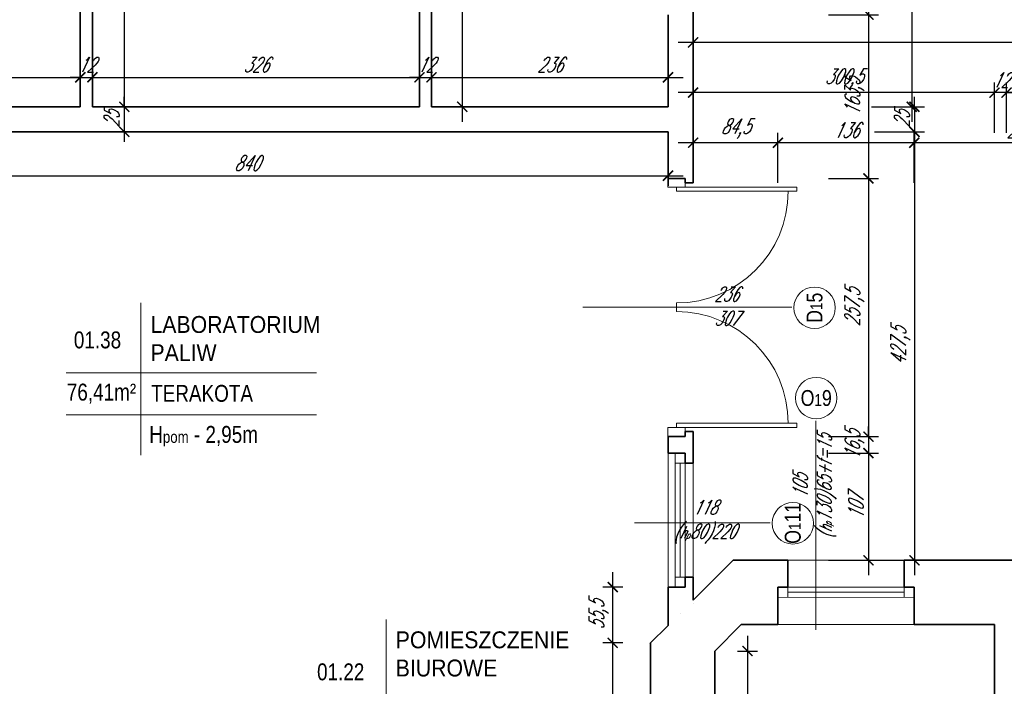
# Model space of a CAD drawing. Header units: millimetres. Extents: x 402 to 79005, y -7782 to 89952.
# Tile 205 of 256: x 23222 to 24204, y 37168 to 37833. Entities that reach past the tile are written whole.
import ezdxf

# ---------------------------------------------------------------- set-up
doc = ezdxf.new("R2010")
doc.units = ezdxf.units.MM
doc.header["$LTSCALE"] = 10
doc.layers.get('0').update_dxf_attribs({"lineweight": 0})
doc.layers.get('Defpoints').update_dxf_attribs({"color": 253})
for name, color, linetype, lineweight in [('01 parter - ściany', 253, 'Continuous', 35), ('03-01_okna', 253, 'Continuous', 15), ('04-1_widok', 253, 'Continuous', 5), ('05-01_wymiary', 253, 'Continuous', 5), ('05-03_opis', 253, 'Continuous', 5)]:
    doc.layers.add(name, color=color, linetype=linetype, lineweight=lineweight)
doc.styles.add('ariel', font='ARIAL.TTF', dxfattribs={"width": 0.8})
doc.styles.add('ariel_wym', font='simplex.shx', dxfattribs={"width": 0.65, "oblique": 25})
doc.dimstyles.new('ariel 50', dxfattribs={"dimtxt": 15, "dimasz": 10, "dimexe": 10, "dimexo": 0, "dimgap": 5, "dimtad": 1, "dimdec": 1, "dimrnd": 0.5, "dimtxsty": 'ariel_wym', "dimblk": 'ARCHTICK', "dimcen": 2.5, "dimdle": 15, "dimazin": 0, "dimtfac": 1, "dimtdec": 1, "dimtix": 1, "dimtmove": 0, "dimatfit": 3, "dimldrblk": 'DOT', "dimfxl": 0, "dimarcsym": 0})
doc.dimstyles.new('ariel 50 wnętrze', dxfattribs={"dimtxt": 15, "dimasz": 10, "dimexe": 10, "dimexo": 0, "dimgap": 5, "dimtad": 1, "dimdec": 1, "dimrnd": 0.5, "dimtxsty": 'ariel_wym', "dimblk": 'ARCHTICK', "dimcen": 2.5, "dimdle": 15, "dimazin": 0, "dimtfac": 1, "dimtdec": 1, "dimtix": 1, "dimtmove": 0, "dimatfit": 3, "dimldrblk": 'DOT', "dimfxl": 0, "dimarcsym": 0})

# ---------------------------------------------------------------- blocks, each defined once
blk = doc.blocks.new('_ArchTick')
at = {"color": 0, "linetype": 'ByBlock', "const_width": 0.15}
blk.add_lwpolyline([(-0.5, -0.5), (0.5, 0.5)], dxfattribs=at)
blk = doc.blocks.new('*D173')
at = {"layer": '05-01_wymiary', "color": 0, "lineweight": -2}
for p, q in [((24114.22, 37670.51), (24114.22, 37720.51)), ((24323.42, 37670.51), (24323.42, 37720.51)), ((24338.42, 37710.51), (24099.22, 37710.51))]:
    blk.add_line(p, q, dxfattribs=at)
at = {"layer": 'Defpoints', "color": 0}
for p in [(24114.22, 37710.51), (24114.22, 37230.05), (24323.42, 37230.05)]:
    blk.add_point(p, dxfattribs=at)
at = {"layer": '05-01_wymiary', "color": 0, "lineweight": -2, "xscale": 10, "yscale": 10, "zscale": 10, "rotation": 180}
blk.add_blockref('_ArchTick', (24114.22, 37710.51), dxfattribs=at)
at = {"layer": '05-01_wymiary', "color": 0, "lineweight": -2, "xscale": 10, "yscale": 10, "zscale": 10}
blk.add_blockref('_ArchTick', (24323.42, 37710.51), dxfattribs=at)
at = {"layer": '05-01_wymiary', "color": 0, "insert": (24218.82, 37723.01), "char_height": 15, "attachment_point": 5, "style": 'ariel_wym'}
blk.add_mtext('209', dxfattribs=at)
blk = doc.blocks.new('_Dot')
at = {"color": 0, "linetype": 'ByBlock', "lineweight": -2}
blk.add_line((-0.5, 0), (-1, 0), dxfattribs=at)
at = {"color": 0, "linetype": 'ByBlock', "const_width": 0.5}
blk.add_lwpolyline([(-0.25, 0, 1), (0.25, 0, 1)], format="xyb", close=True, dxfattribs=at)
blk = doc.blocks.new('*D174')
at = {"layer": '05-01_wymiary', "color": 0, "lineweight": -2}
for p, q in [((23978.22, 37670.51), (23978.22, 37720.51)), ((24114.22, 37670.51), (24114.22, 37720.51)), ((24129.22, 37710.51), (23963.22, 37710.51))]:
    blk.add_line(p, q, dxfattribs=at)
at = {"layer": 'Defpoints', "color": 0}
for p in [(23978.22, 37710.51), (23978.22, 37230.03), (24114.22, 37230.05)]:
    blk.add_point(p, dxfattribs=at)
at = {"layer": '05-01_wymiary', "color": 0, "lineweight": -2, "xscale": 10, "yscale": 10, "zscale": 10, "rotation": 180}
blk.add_blockref('_ArchTick', (23978.22, 37710.51), dxfattribs=at)
at = {"layer": '05-01_wymiary', "color": 0, "lineweight": -2, "xscale": 10, "yscale": 10, "zscale": 10}
blk.add_blockref('_ArchTick', (24114.22, 37710.51), dxfattribs=at)
at = {"layer": '05-01_wymiary', "color": 0, "insert": (24046.22, 37723.01), "char_height": 15, "attachment_point": 5, "style": 'ariel_wym'}
blk.add_mtext('136', dxfattribs=at)
blk = doc.blocks.new('*D175')
at = {"layer": '05-01_wymiary', "color": 0, "lineweight": -2}
for p, q in [((23893.65, 37670.51), (23893.65, 37720.51)), ((23978.22, 37670.51), (23978.22, 37720.51)), ((23993.22, 37710.51), (23878.65, 37710.51))]:
    blk.add_line(p, q, dxfattribs=at)
at = {"layer": 'Defpoints', "color": 0}
for p in [(23893.65, 37710.51), (23893.65, 37254.11), (23978.22, 37230.03)]:
    blk.add_point(p, dxfattribs=at)
at = {"layer": '05-01_wymiary', "color": 0, "lineweight": -2, "xscale": 10, "yscale": 10, "zscale": 10, "rotation": 180}
blk.add_blockref('_ArchTick', (23893.65, 37710.51), dxfattribs=at)
at = {"layer": '05-01_wymiary', "color": 0, "lineweight": -2, "xscale": 10, "yscale": 10, "zscale": 10}
blk.add_blockref('_ArchTick', (23978.22, 37710.51), dxfattribs=at)
at = {"layer": '05-01_wymiary', "color": 0, "insert": (23935.94, 37724.44), "char_height": 15, "attachment_point": 5, "style": 'ariel_wym'}
blk.add_mtext('84,5', dxfattribs=at)
blk = doc.blocks.new('*D183')
at = {"layer": '05-01_wymiary', "color": 0, "lineweight": -2}
for p, q in [((24206.21, 37720.51), (24206.21, 37770.51)), ((24556.21, 37720.51), (24556.21, 37770.51)), ((24571.21, 37760.51), (24191.21, 37760.51))]:
    blk.add_line(p, q, dxfattribs=at)
at = {"layer": 'Defpoints', "color": 0}
for p in [(24206.21, 37760.51), (24556.21, 37294.05), (24206.21, 37230.05)]:
    blk.add_point(p, dxfattribs=at)
at = {"layer": '05-01_wymiary', "color": 0, "lineweight": -2, "xscale": 10, "yscale": 10, "zscale": 10, "rotation": 180}
blk.add_blockref('_ArchTick', (24206.21, 37760.51), dxfattribs=at)
at = {"layer": '05-01_wymiary', "color": 0, "lineweight": -2, "xscale": 10, "yscale": 10, "zscale": 10}
blk.add_blockref('_ArchTick', (24556.21, 37760.51), dxfattribs=at)
at = {"layer": '05-01_wymiary', "color": 0, "insert": (24381.21, 37773.01), "char_height": 15, "attachment_point": 5, "style": 'ariel_wym'}
blk.add_mtext('350', dxfattribs=at)
blk = doc.blocks.new('*D184')
at = {"layer": '05-01_wymiary', "color": 0, "lineweight": -2}
for p, q in [((24194.21, 37720.51), (24194.21, 37770.51)), ((24206.21, 37720.51), (24206.21, 37770.51)), ((24194.21, 37760.51), (24184.21, 37760.51)), ((24206.21, 37760.51), (24194.21, 37760.51)), ((24206.21, 37760.51), (24216.21, 37760.51))]:
    blk.add_line(p, q, dxfattribs=at)
at = {"layer": 'Defpoints', "color": 0}
for p in [(24194.21, 37760.51), (24194.21, 37230.05), (24206.21, 37230.05)]:
    blk.add_point(p, dxfattribs=at)
at = {"layer": '05-01_wymiary', "color": 0, "lineweight": -2, "xscale": 10, "yscale": 10, "zscale": 10}
blk.add_blockref('_ArchTick', (24194.21, 37760.51), dxfattribs=at)
at = {"layer": '05-01_wymiary', "color": 0, "lineweight": -2, "xscale": 10, "yscale": 10, "zscale": 10, "rotation": 180}
blk.add_blockref('_ArchTick', (24206.21, 37760.51), dxfattribs=at)
at = {"layer": '05-01_wymiary', "color": 0, "insert": (24200.21, 37773.01), "char_height": 15, "attachment_point": 5, "style": 'ariel_wym'}
blk.add_mtext('12', dxfattribs=at)
blk = doc.blocks.new('*D185')
at = {"layer": '05-01_wymiary', "color": 0, "lineweight": -2}
for p, q in [((23893.65, 37720.51), (23893.65, 37770.51)), ((24194.21, 37720.51), (24194.21, 37770.51)), ((24209.21, 37760.51), (23878.65, 37760.51))]:
    blk.add_line(p, q, dxfattribs=at)
at = {"layer": 'Defpoints', "color": 0}
for p in [(23893.65, 37760.51), (23893.65, 37254.11), (24194.21, 37230.05)]:
    blk.add_point(p, dxfattribs=at)
at = {"layer": '05-01_wymiary', "color": 0, "lineweight": -2, "xscale": 10, "yscale": 10, "zscale": 10, "rotation": 180}
blk.add_blockref('_ArchTick', (23893.65, 37760.51), dxfattribs=at)
at = {"layer": '05-01_wymiary', "color": 0, "lineweight": -2, "xscale": 10, "yscale": 10, "zscale": 10}
blk.add_blockref('_ArchTick', (24194.21, 37760.51), dxfattribs=at)
at = {"layer": '05-01_wymiary', "color": 0, "insert": (24043.93, 37774.44), "char_height": 15, "attachment_point": 5, "style": 'ariel_wym'}
blk.add_mtext('300,5', dxfattribs=at)
blk = doc.blocks.new('*D186')
at = {"layer": '05-01_wymiary', "color": 0, "lineweight": -2}
for p, q in [((23893.65, 37770.51), (23893.65, 37820.51)), ((25992.65, 37770.51), (25992.65, 37820.51)), ((26007.65, 37810.51), (23878.65, 37810.51))]:
    blk.add_line(p, q, dxfattribs=at)
at = {"layer": 'Defpoints', "color": 0, "lineweight": 0}
for p in [(23893.65, 37810.51), (23893.65, 37254.11), (25992.65, 37219.12)]:
    blk.add_point(p, dxfattribs=at)
at = {"layer": '05-01_wymiary', "color": 0, "lineweight": -2, "xscale": 10, "yscale": 10, "zscale": 10, "rotation": 180}
blk.add_blockref('_ArchTick', (23893.65, 37810.51), dxfattribs=at)
at = {"layer": '05-01_wymiary', "color": 0, "lineweight": -2, "xscale": 10, "yscale": 10, "zscale": 10}
blk.add_blockref('_ArchTick', (25992.65, 37810.51), dxfattribs=at)
at = {"layer": '05-01_wymiary', "color": 0, "insert": (24943.15, 37823.01), "char_height": 15, "attachment_point": 5, "style": 'ariel_wym'}
blk.add_mtext('2099', dxfattribs=at)
blk = doc.blocks.new('*U5')
for p, q in [((0, -0.025), (0, 0.025)), ((0, -0.675), (0, -0.7))]:
    blk.add_line(p, q)
for points in [[(0, 0.7), (0, 0.675), (-0.7, 0.675), (-0.7, 0.7), (-0.05, 0.7), (0.05, 0.7), (0.05, 0.75), (-0.05, 0.75), (-0.05, 0.7)], [(0, -0.7), (0, -0.675), (-0.7, -0.675), (-0.7, -0.7), (-0.05, -0.7), (0.05, -0.7), (0.05, -0.75), (-0.05, -0.75), (-0.05, -0.7)]]:
    blk.add_lwpolyline(points)
for centre, start, end in [((0, 0.675), 180, 270), ((0, -0.675), 90, 180)]:
    blk.add_arc(centre, 0.65, start, end)
blk = doc.blocks.new('*D193')
at = {"layer": '05-01_wymiary', "color": 0, "lineweight": -2}
for p, q in [((24068.53, 38110.21), (24068.53, 37823.21)), ((24028.53, 38095.21), (24078.53, 38095.21)), ((24028.53, 37838.21), (24078.53, 37838.21))]:
    blk.add_line(p, q, dxfattribs=at)
at = {"layer": 'Defpoints', "color": 0}
for p in [(23868.51, 38095.21), (23868.65, 37838.21), (24068.53, 37838.21)]:
    blk.add_point(p, dxfattribs=at)
at = {"layer": '05-01_wymiary', "color": 0, "lineweight": -2, "xscale": 10, "yscale": 10, "zscale": 10}
for p, rotation in [((24068.53, 38095.21), 90), ((24068.53, 37838.21), 270)]:
    blk.add_blockref('_ArchTick', p, dxfattribs=dict(at, rotation=rotation))
at = {"layer": '05-01_wymiary', "color": 0, "insert": (24056.03, 37966.71), "char_height": 15, "attachment_point": 5, "rotation": 90, "style": 'ariel_wym'}
blk.add_mtext('257', dxfattribs=at)
blk = doc.blocks.new('*D194')
at = {"layer": '05-01_wymiary', "color": 0, "lineweight": -2}
for p, q in [((24068.53, 37853.21), (24068.53, 37659.88)), ((24028.53, 37838.21), (24078.53, 37838.21)), ((24028.53, 37674.88), (24078.53, 37674.88))]:
    blk.add_line(p, q, dxfattribs=at)
at = {"layer": 'Defpoints', "color": 0}
for p in [(23868.65, 37838.21), (23868.65, 37674.88), (24068.53, 37674.88)]:
    blk.add_point(p, dxfattribs=at)
at = {"layer": '05-01_wymiary', "color": 0, "lineweight": -2, "xscale": 10, "yscale": 10, "zscale": 10}
for p, rotation in [((24068.53, 37838.21), 90), ((24068.53, 37674.88), 270)]:
    blk.add_blockref('_ArchTick', p, dxfattribs=dict(at, rotation=rotation))
at = {"layer": '05-01_wymiary', "color": 0, "insert": (24054.6, 37756.55), "char_height": 15, "attachment_point": 5, "rotation": 90, "style": 'ariel_wym'}
blk.add_mtext('163,5', dxfattribs=at)
blk = doc.blocks.new('*D195')
at = {"layer": '05-01_wymiary', "color": 0, "lineweight": -2}
for p, q in [((24068.53, 37689.88), (24068.53, 37402.41)), ((24028.53, 37674.88), (24078.53, 37674.88)), ((24028.53, 37417.41), (24078.53, 37417.41))]:
    blk.add_line(p, q, dxfattribs=at)
at = {"layer": 'Defpoints', "color": 0}
for p in [(23868.65, 37674.88), (23868.65, 37417.41), (24068.53, 37417.41)]:
    blk.add_point(p, dxfattribs=at)
at = {"layer": '05-01_wymiary', "color": 0, "lineweight": -2, "xscale": 10, "yscale": 10, "zscale": 10}
for p, rotation in [((24068.53, 37674.88), 90), ((24068.53, 37417.41), 270)]:
    blk.add_blockref('_ArchTick', p, dxfattribs=dict(at, rotation=rotation))
at = {"layer": '05-01_wymiary', "color": 0, "insert": (24054.6, 37546.15), "char_height": 15, "attachment_point": 5, "rotation": 90, "style": 'ariel_wym'}
blk.add_mtext('257,5', dxfattribs=at)
blk = doc.blocks.new('*D196')
at = {"layer": '05-01_wymiary', "color": 0, "lineweight": -2}
for p, q in [((24068.53, 37417.41), (24068.53, 37427.41)), ((24028.53, 37417.41), (24078.53, 37417.41)), ((24068.53, 37417.41), (24068.53, 37400.91)), ((24028.53, 37400.91), (24078.53, 37400.91)), ((24068.53, 37400.91), (24068.53, 37390.91))]:
    blk.add_line(p, q, dxfattribs=at)
at = {"layer": 'Defpoints', "color": 0}
for p in [(23868.65, 37417.41), (23868.65, 37400.91), (24068.53, 37400.91)]:
    blk.add_point(p, dxfattribs=at)
at = {"layer": '05-01_wymiary', "color": 0, "lineweight": -2, "xscale": 10, "yscale": 10, "zscale": 10}
for p, rotation in [((24068.53, 37417.41), 270), ((24068.53, 37400.91), 90)]:
    blk.add_blockref('_ArchTick', p, dxfattribs=dict(at, rotation=rotation))
at = {"layer": '05-01_wymiary', "color": 0, "insert": (24054.6, 37409.16), "char_height": 15, "attachment_point": 5, "rotation": 90, "style": 'ariel_wym'}
blk.add_mtext('16,5', dxfattribs=at)
blk = doc.blocks.new('*D197')
at = {"layer": '05-01_wymiary', "color": 0, "lineweight": -2}
for p, q in [((24068.53, 37415.91), (24068.53, 37279.05)), ((24028.53, 37400.91), (24078.53, 37400.91)), ((24028.53, 37294.05), (24078.53, 37294.05))]:
    blk.add_line(p, q, dxfattribs=at)
at = {"layer": 'Defpoints', "color": 0}
for p in [(23868.65, 37400.91), (23933.59, 37294.05), (24068.53, 37294.05)]:
    blk.add_point(p, dxfattribs=at)
at = {"layer": '05-01_wymiary', "color": 0, "lineweight": -2, "xscale": 10, "yscale": 10, "zscale": 10}
for p, rotation in [((24068.53, 37400.91), 90), ((24068.53, 37294.05), 270)]:
    blk.add_blockref('_ArchTick', p, dxfattribs=dict(at, rotation=rotation))
at = {"layer": '05-01_wymiary', "color": 0, "insert": (24056.03, 37347.48), "char_height": 15, "attachment_point": 5, "rotation": 90, "style": 'ariel_wym'}
blk.add_mtext('107', dxfattribs=at)
blk = doc.blocks.new('*D199')
at = {"layer": '05-01_wymiary', "color": 0, "lineweight": -2}
for p, q in [((24111.69, 38530.05), (24111.69, 37731.34)), ((24071.69, 38515.05), (24121.69, 38515.05)), ((24071.69, 37746.34), (24121.69, 37746.34))]:
    blk.add_line(p, q, dxfattribs=at)
at = {"layer": 'Defpoints', "color": 0}
for p in [(23873.33, 38515.05), (23873.33, 37746.34), (24111.69, 37746.34)]:
    blk.add_point(p, dxfattribs=at)
at = {"layer": '05-01_wymiary', "color": 0, "lineweight": -2, "xscale": 10, "yscale": 10, "zscale": 10}
for p, rotation in [((24111.69, 38515.05), 90), ((24111.69, 37746.34), 270)]:
    blk.add_blockref('_ArchTick', p, dxfattribs=dict(at, rotation=rotation))
at = {"layer": '05-01_wymiary', "color": 0, "insert": (24097.76, 37969.82), "char_height": 15, "attachment_point": 5, "rotation": 90, "style": 'ariel_wym'}
blk.add_mtext('768,5', dxfattribs=at)
blk = doc.blocks.new('*D200')
at = {"layer": '05-01_wymiary', "color": 0, "lineweight": -2}
for p, q in [((24114.39, 37746.34), (24114.39, 37756.34)), ((24074.39, 37746.34), (24124.39, 37746.34)), ((24114.39, 37746.34), (24114.39, 37721.34)), ((24074.39, 37721.34), (24124.39, 37721.34)), ((24114.39, 37721.34), (24114.39, 37711.34))]:
    blk.add_line(p, q, dxfattribs=at)
at = {"layer": 'Defpoints', "color": 0}
for p in [(23868.65, 37746.34), (23868.65, 37721.34), (24114.39, 37721.34)]:
    blk.add_point(p, dxfattribs=at)
at = {"layer": '05-01_wymiary', "color": 0, "lineweight": -2, "xscale": 10, "yscale": 10, "zscale": 10}
for p, rotation in [((24114.39, 37746.34), 270), ((24114.39, 37721.34), 90)]:
    blk.add_blockref('_ArchTick', p, dxfattribs=dict(at, rotation=rotation))
at = {"layer": '05-01_wymiary', "color": 0, "insert": (24101.89, 37733.84), "char_height": 15, "attachment_point": 5, "rotation": 90, "style": 'ariel_wym'}
blk.add_mtext('25', dxfattribs=at)
blk = doc.blocks.new('*D201')
at = {"layer": '05-01_wymiary', "color": 0, "lineweight": -2}
for p, q in [((24114.39, 37736.34), (24114.39, 37279.05)), ((24074.39, 37721.34), (24124.39, 37721.34)), ((24074.39, 37294.05), (24124.39, 37294.05))]:
    blk.add_line(p, q, dxfattribs=at)
at = {"layer": 'Defpoints', "color": 0}
for p in [(23868.65, 37721.34), (23933.59, 37294.05), (24114.39, 37294.05)]:
    blk.add_point(p, dxfattribs=at)
at = {"layer": '05-01_wymiary', "color": 0, "lineweight": -2, "xscale": 10, "yscale": 10, "zscale": 10}
for p, rotation in [((24114.39, 37721.34), 90), ((24114.39, 37294.05), 270)]:
    blk.add_blockref('_ArchTick', p, dxfattribs=dict(at, rotation=rotation))
at = {"layer": '05-01_wymiary', "color": 0, "insert": (24100.46, 37507.69), "char_height": 15, "attachment_point": 5, "rotation": 90, "style": 'ariel_wym'}
blk.add_mtext('427,5', dxfattribs=at)
blk = doc.blocks.new('*D808')
at = {"layer": '05-01_wymiary', "color": 0, "lineweight": -2}
for p, q in [((23326.48, 38042.84), (23326.48, 37731.34)), ((23316.48, 38027.84), (23336.48, 38027.84)), ((23316.48, 37746.34), (23336.48, 37746.34))]:
    blk.add_line(p, q, dxfattribs=at)
at = {"layer": 'Defpoints', "color": 0}
for p in [(23294.65, 38027.84), (23294.65, 37746.34), (23326.48, 37746.34)]:
    blk.add_point(p, dxfattribs=at)
at = {"layer": '05-01_wymiary', "color": 0, "lineweight": -2, "xscale": 10, "yscale": 10, "zscale": 10}
for p, rotation in [((23326.48, 38027.84), 90), ((23326.48, 37746.34), 270)]:
    blk.add_blockref('_ArchTick', p, dxfattribs=dict(at, rotation=rotation))
at = {"layer": '05-01_wymiary', "color": 0, "insert": (23312.55, 37887.09), "char_height": 15, "attachment_point": 5, "rotation": 90, "style": 'ariel_wym'}
blk.add_mtext('281,5', dxfattribs=at)
blk = doc.blocks.new('*D809')
at = {"layer": '05-01_wymiary', "color": 0, "lineweight": -2}
for p, q in [((23326.48, 37746.34), (23326.48, 37756.34)), ((23316.48, 37746.34), (23336.48, 37746.34)), ((23326.48, 37746.34), (23326.48, 37721.34)), ((23316.48, 37721.34), (23336.48, 37721.34)), ((23326.48, 37721.34), (23326.48, 37711.34))]:
    blk.add_line(p, q, dxfattribs=at)
at = {"layer": 'Defpoints', "color": 0}
for p in [(23294.65, 37746.34), (23295.62, 37721.34), (23326.48, 37721.34)]:
    blk.add_point(p, dxfattribs=at)
at = {"layer": '05-01_wymiary', "color": 0, "lineweight": -2, "xscale": 10, "yscale": 10, "zscale": 10}
for p, rotation in [((23326.48, 37746.34), 270), ((23326.48, 37721.34), 90)]:
    blk.add_blockref('_ArchTick', p, dxfattribs=dict(at, rotation=rotation))
at = {"layer": '05-01_wymiary', "color": 0, "insert": (23313.98, 37733.84), "char_height": 15, "attachment_point": 5, "rotation": 90, "style": 'ariel_wym'}
blk.add_mtext('25', dxfattribs=at)
blk = doc.blocks.new('*D815')
at = {"layer": '05-01_wymiary', "color": 0, "lineweight": -2}
for p, q in [((23663.44, 38054.84), (23663.44, 37731.34)), ((23653.44, 38039.84), (23673.44, 38039.84)), ((23653.44, 37746.34), (23673.44, 37746.34))]:
    blk.add_line(p, q, dxfattribs=at)
at = {"layer": 'Defpoints', "color": 0}
for p in [(23632.85, 38039.84), (23632.85, 37746.34), (23663.44, 37746.34)]:
    blk.add_point(p, dxfattribs=at)
at = {"layer": '05-01_wymiary', "color": 0, "lineweight": -2, "xscale": 10, "yscale": 10, "zscale": 10}
for p, rotation in [((23663.44, 38039.84), 90), ((23663.44, 37746.34), 270)]:
    blk.add_blockref('_ArchTick', p, dxfattribs=dict(at, rotation=rotation))
at = {"layer": '05-01_wymiary', "color": 0, "insert": (23649.51, 37893.09), "char_height": 15, "attachment_point": 5, "rotation": 90, "style": 'ariel_wym'}
blk.add_mtext('293,5', dxfattribs=at)
blk = doc.blocks.new('*D816')
at = {"layer": '05-01_wymiary', "color": 0, "lineweight": -2}
for p, q in [((23028.69, 37765.72), (23028.69, 37785.72)), ((23282.65, 37765.72), (23282.65, 37785.72)), ((23013.69, 37775.72), (23297.65, 37775.72))]:
    blk.add_line(p, q, dxfattribs=at)
at = {"layer": 'Defpoints', "color": 0}
for p in [(23282.65, 37775.72), (23028.69, 37746.34), (23282.65, 37746.34)]:
    blk.add_point(p, dxfattribs=at)
at = {"layer": '05-01_wymiary', "color": 0, "lineweight": -2, "xscale": 10, "yscale": 10, "zscale": 10, "rotation": 180}
blk.add_blockref('_ArchTick', (23028.69, 37775.72), dxfattribs=at)
at = {"layer": '05-01_wymiary', "color": 0, "lineweight": -2, "xscale": 10, "yscale": 10, "zscale": 10}
blk.add_blockref('_ArchTick', (23282.65, 37775.72), dxfattribs=at)
at = {"layer": '05-01_wymiary', "color": 0, "insert": (23155.67, 37788.22), "char_height": 15, "attachment_point": 5, "style": 'ariel_wym'}
blk.add_mtext('254', dxfattribs=at)
blk = doc.blocks.new('*D817')
at = {"layer": '05-01_wymiary', "color": 0, "lineweight": -2}
for p, q in [((23282.65, 37765.72), (23282.65, 37785.72)), ((23294.65, 37765.72), (23294.65, 37785.72)), ((23282.65, 37775.72), (23272.65, 37775.72)), ((23282.65, 37775.72), (23294.65, 37775.72)), ((23294.65, 37775.72), (23304.65, 37775.72))]:
    blk.add_line(p, q, dxfattribs=at)
at = {"layer": 'Defpoints', "color": 0}
for p in [(23294.65, 37775.72), (23282.65, 37746.34), (23294.65, 37746.34)]:
    blk.add_point(p, dxfattribs=at)
at = {"layer": '05-01_wymiary', "color": 0, "lineweight": -2, "xscale": 10, "yscale": 10, "zscale": 10}
blk.add_blockref('_ArchTick', (23282.65, 37775.72), dxfattribs=at)
at = {"layer": '05-01_wymiary', "color": 0, "lineweight": -2, "xscale": 10, "yscale": 10, "zscale": 10, "rotation": 180}
blk.add_blockref('_ArchTick', (23294.65, 37775.72), dxfattribs=at)
at = {"layer": '05-01_wymiary', "color": 0, "insert": (23288.65, 37788.22), "char_height": 15, "attachment_point": 5, "style": 'ariel_wym'}
blk.add_mtext('12', dxfattribs=at)
blk = doc.blocks.new('*D818')
at = {"layer": '05-01_wymiary', "color": 0, "lineweight": -2}
for p, q in [((23294.65, 37765.72), (23294.65, 37785.72)), ((23620.85, 37765.72), (23620.85, 37785.72)), ((23279.65, 37775.72), (23635.85, 37775.72))]:
    blk.add_line(p, q, dxfattribs=at)
at = {"layer": 'Defpoints', "color": 0}
for p in [(23620.85, 37775.72), (23294.65, 37746.34), (23620.85, 37746.34)]:
    blk.add_point(p, dxfattribs=at)
at = {"layer": '05-01_wymiary', "color": 0, "lineweight": -2, "xscale": 10, "yscale": 10, "zscale": 10, "rotation": 180}
blk.add_blockref('_ArchTick', (23294.65, 37775.72), dxfattribs=at)
at = {"layer": '05-01_wymiary', "color": 0, "lineweight": -2, "xscale": 10, "yscale": 10, "zscale": 10}
blk.add_blockref('_ArchTick', (23620.85, 37775.72), dxfattribs=at)
at = {"layer": '05-01_wymiary', "color": 0, "insert": (23457.75, 37788.22), "char_height": 15, "attachment_point": 5, "style": 'ariel_wym'}
blk.add_mtext('326', dxfattribs=at)
blk = doc.blocks.new('*D819')
at = {"layer": '05-01_wymiary', "color": 0, "lineweight": -2}
for p, q in [((23620.85, 37765.72), (23620.85, 37785.72)), ((23632.85, 37765.72), (23632.85, 37785.72)), ((23620.85, 37775.72), (23610.85, 37775.72)), ((23620.85, 37775.72), (23632.85, 37775.72)), ((23632.85, 37775.72), (23642.85, 37775.72))]:
    blk.add_line(p, q, dxfattribs=at)
at = {"layer": 'Defpoints', "color": 0}
for p in [(23632.85, 37775.72), (23620.85, 37746.34), (23632.85, 37746.34)]:
    blk.add_point(p, dxfattribs=at)
at = {"layer": '05-01_wymiary', "color": 0, "lineweight": -2, "xscale": 10, "yscale": 10, "zscale": 10}
blk.add_blockref('_ArchTick', (23620.85, 37775.72), dxfattribs=at)
at = {"layer": '05-01_wymiary', "color": 0, "lineweight": -2, "xscale": 10, "yscale": 10, "zscale": 10, "rotation": 180}
blk.add_blockref('_ArchTick', (23632.85, 37775.72), dxfattribs=at)
at = {"layer": '05-01_wymiary', "color": 0, "insert": (23626.85, 37788.22), "char_height": 15, "attachment_point": 5, "style": 'ariel_wym'}
blk.add_mtext('12', dxfattribs=at)
blk = doc.blocks.new('*D820')
at = {"layer": '05-01_wymiary', "color": 0, "lineweight": -2}
for p, q in [((23632.85, 37765.72), (23632.85, 37785.72)), ((23868.65, 37765.72), (23868.65, 37785.72)), ((23617.85, 37775.72), (23883.65, 37775.72))]:
    blk.add_line(p, q, dxfattribs=at)
at = {"layer": 'Defpoints', "color": 0}
for p in [(23868.65, 37775.72), (23632.85, 37746.34), (23868.65, 37746.34)]:
    blk.add_point(p, dxfattribs=at)
at = {"layer": '05-01_wymiary', "color": 0, "lineweight": -2, "xscale": 10, "yscale": 10, "zscale": 10, "rotation": 180}
blk.add_blockref('_ArchTick', (23632.85, 37775.72), dxfattribs=at)
at = {"layer": '05-01_wymiary', "color": 0, "lineweight": -2, "xscale": 10, "yscale": 10, "zscale": 10}
blk.add_blockref('_ArchTick', (23868.65, 37775.72), dxfattribs=at)
at = {"layer": '05-01_wymiary', "color": 0, "insert": (23750.75, 37788.22), "char_height": 15, "attachment_point": 5, "style": 'ariel_wym'}
blk.add_mtext('236', dxfattribs=at)
blk = doc.blocks.new('*D821')
at = {"layer": '05-01_wymiary', "color": 0, "lineweight": -2}
for p, q in [((23028.69, 37687.62), (23028.69, 37667.62)), ((23868.65, 37687.62), (23868.65, 37667.62)), ((23013.69, 37677.62), (23883.65, 37677.62))]:
    blk.add_line(p, q, dxfattribs=at)
at = {"layer": 'Defpoints', "color": 0}
for p in [(23028.69, 37721.34), (23868.65, 37721.34), (23868.65, 37677.62)]:
    blk.add_point(p, dxfattribs=at)
at = {"layer": '05-01_wymiary', "color": 0, "lineweight": -2, "xscale": 10, "yscale": 10, "zscale": 10, "rotation": 180}
blk.add_blockref('_ArchTick', (23028.69, 37677.62), dxfattribs=at)
at = {"layer": '05-01_wymiary', "color": 0, "lineweight": -2, "xscale": 10, "yscale": 10, "zscale": 10}
blk.add_blockref('_ArchTick', (23868.65, 37677.62), dxfattribs=at)
at = {"layer": '05-01_wymiary', "color": 0, "insert": (23448.67, 37690.12), "char_height": 15, "attachment_point": 5, "style": 'ariel_wym'}
blk.add_mtext('840', dxfattribs=at)
blk = doc.blocks.new('*D828')
at = {"layer": '05-01_wymiary', "color": 0, "lineweight": -2}
for p, q in [((23813.5, 37032.27), (23813.5, 37226.67)), ((23823.5, 37211.67), (23803.5, 37211.67)), ((23823.5, 37047.27), (23803.5, 37047.27))]:
    blk.add_line(p, q, dxfattribs=at)
at = {"layer": 'Defpoints', "color": 0}
for p in [(23813.5, 37211.67), (23851.21, 37211.67), (23851.21, 37047.27)]:
    blk.add_point(p, dxfattribs=at)
at = {"layer": '05-01_wymiary', "color": 0, "lineweight": -2, "xscale": 10, "yscale": 10, "zscale": 10}
for p, rotation in [((23813.5, 37211.67), 90), ((23813.5, 37047.27), 270)]:
    blk.add_blockref('_ArchTick', p, dxfattribs=dict(at, rotation=rotation))
at = {"layer": '05-01_wymiary', "color": 0, "insert": (23799.58, 37129.47), "char_height": 15, "attachment_point": 5, "rotation": 90, "style": 'ariel_wym'}
blk.add_mtext('164,5', dxfattribs=at)
blk = doc.blocks.new('*D829')
at = {"layer": '05-01_wymiary', "color": 0, "lineweight": -2}
for p, q in [((23813.5, 37196.67), (23813.5, 37282.31)), ((23823.5, 37267.31), (23803.5, 37267.31)), ((23823.5, 37211.67), (23803.5, 37211.67))]:
    blk.add_line(p, q, dxfattribs=at)
at = {"layer": 'Defpoints', "color": 0}
for p in [(23813.5, 37267.31), (23868.65, 37267.31), (23851.21, 37211.67)]:
    blk.add_point(p, dxfattribs=at)
at = {"layer": '05-01_wymiary', "color": 0, "lineweight": -2, "xscale": 10, "yscale": 10, "zscale": 10}
for p, rotation in [((23813.5, 37267.31), 90), ((23813.5, 37211.67), 270)]:
    blk.add_blockref('_ArchTick', p, dxfattribs=dict(at, rotation=rotation))
at = {"layer": '05-01_wymiary', "color": 0, "insert": (23799.58, 37239.49), "char_height": 15, "attachment_point": 5, "rotation": 90, "style": 'ariel_wym'}
blk.add_mtext('55,5', dxfattribs=at)
blk = doc.blocks.new('*D830')
at = {"layer": '05-01_wymiary', "color": 0, "lineweight": -2}
for p, q in [((23947.93, 37218.5), (23947.93, 36722.05)), ((23937.93, 37203.5), (23957.93, 37203.5)), ((23937.93, 36737.05), (23957.93, 36737.05))]:
    blk.add_line(p, q, dxfattribs=at)
at = {"layer": 'Defpoints', "color": 0}
for p in [(23915.16, 37203.5), (23915.16, 36737.05), (23947.93, 36737.05)]:
    blk.add_point(p, dxfattribs=at)
at = {"layer": '05-01_wymiary', "color": 0, "lineweight": -2, "xscale": 10, "yscale": 10, "zscale": 10}
for p, rotation in [((23947.93, 37203.5), 90), ((23947.93, 36737.05), 270)]:
    blk.add_blockref('_ArchTick', p, dxfattribs=dict(at, rotation=rotation))
at = {"layer": '05-01_wymiary', "color": 0, "insert": (23934, 36970.27), "char_height": 15, "attachment_point": 5, "rotation": 90, "style": 'ariel_wym'}
blk.add_mtext('466,5', dxfattribs=at)

msp = doc.modelspace()

# ---------------------------------------------------------------- linework, layer by layer
at = {"layer": '01 parter - ściany'}
for p, q in [((23282.65, 37746.34), (23282.65, 38254.44)), ((23632.85, 37746.34), (23632.85, 38039.84)), ((23294.65, 37746.34), (23294.65, 38027.84)), ((23620.85, 37746.34), (23620.85, 38027.84)), ((23868.65, 37838.21), (23868.65, 37746.34)), ((23893.67, 37842.88), (23893.61, 37670.6)), ((23026.95, 37746.34), (23282.65, 37746.34)), ((23294.65, 37746.34), (23620.85, 37746.34)), ((23632.85, 37746.34), (23868.65, 37746.34)), ((23028.69, 37721.34), (23868.65, 37721.34)), ((23868.65, 37721.34), (23868.65, 37674.88)), ((23885.7, 37674.88), (23868.65, 37674.88)), ((23885.64, 37670.6), (23885.7, 37674.88)), ((23893.61, 37670.6), (23885.64, 37670.6)), ((23885.66, 37417.41), (23868.65, 37417.41)), ((23868.65, 37417.41), (23868.65, 37400.91)), ((23885.66, 37417.41), (23885.65, 37422.41)), ((23893.64, 37422.41), (23885.66, 37422.41)), ((23893.64, 37422.41), (23893.65, 37390.91)), ((23885.64, 37400.91), (23868.65, 37400.91)), ((23885.64, 37390.91), (23885.64, 37400.91)), ((23893.67, 37390.91), (23885.65, 37390.91)), ((23893.65, 37254.11), (23933.59, 37294.05)), ((23988.19, 37294.05), (23933.59, 37294.05)), ((23988.19, 37294.07), (23988.19, 37267.07)), ((24333.39, 37294.05), (24104.22, 37294.05)), ((24104.22, 37294.05), (24104.22, 37267.05)), ((23885.65, 37277.31), (23893.65, 37277.31)), ((23893.65, 37277.31), (23885.65, 37277.31)), ((23885.66, 37267.31), (23885.66, 37277.31)), ((23893.65, 37277.31), (23893.65, 37254.11)), ((23885.66, 37267.31), (23868.65, 37267.31)), ((23868.65, 37267.31), (23868.65, 37229.11)), ((23978.22, 37230.05), (23978.22, 37267.07)), ((23988.19, 37267.07), (23978.22, 37267.07)), ((24114.19, 37267.07), (24104.22, 37267.07)), ((24114.22, 37230.05), (24114.22, 37267.05)), ((24114.22, 37230.05), (24114.22, 37267.05)), ((23893.67, 37251.31), (23893.65, 37251.31)), ((23880.95, 37241.4), (23880.95, 37241.4)), ((23915.16, 37203.5), (23941.71, 37230.05)), ((23978.22, 37230.05), (23941.71, 37230.05)), ((24194.21, 37230.05), (24114.22, 37230.05)), ((24194.21, 37230.05), (24194.21, 36737.05)), ((23850.59, 37211.05), (23868.65, 37229.11)), ((23851.21, 37211.67), (23851.21, 37047.27)), ((23915.16, 37203.5), (23915.18, 37047.27))]:
    msp.add_line(p, q, dxfattribs=at)
at = {"layer": '03-01_okna', "linetype": 'Continuous', "lineweight": 0}
for p, q in [((23875.65, 37267.31), (23875.65, 37400.91)), ((23875.64, 37390.91), (23885.64, 37390.91)), ((23880.65, 37277.31), (23880.65, 37390.91)), ((23885.65, 37277.31), (23885.65, 37390.91)), ((23893.67, 37277.31), (23893.67, 37390.91)), ((23988.19, 37294.05), (24104.23, 37294.06)), ((23875.65, 37277.31), (23885.65, 37277.31)), ((24104.22, 37267.05), (23988.19, 37267.07)), ((23988.19, 37267.07), (23988.19, 37257.07)), ((24104.22, 37262.05), (23988.19, 37262.07)), ((24104.22, 37267.05), (24104.22, 37257.05)), ((24114.22, 37257.05), (23978.22, 37257.07))]:
    msp.add_line(p, q, dxfattribs=at)
at = {"layer": '04-1_widok'}
for p, q in [((23868.65, 37267.31), (23868.65, 37400.91)), ((23978.22, 37230.03), (24114.22, 37230.06))]:
    msp.add_line(p, q, dxfattribs=at)
at = {"layer": '05-03_opis'}
for p, q in [((23342.94, 37550.67), (23342.94, 37398.86)), ((23268.55, 37481.01), (23518.19, 37481.01)), ((23268.55, 37438.99), (23518.19, 37438.99)), ((23587.49, 37235.1), (23587.49, 37080.58))]:
    msp.add_line(p, q, dxfattribs=at)
at = {"layer": '05-03_opis', "lineweight": 0}
for p, q in [((23783.68, 37546.38), (23992.08, 37546.38)), ((24015.91, 37224.68), (24015.91, 37433.08)), ((23835.23, 37331.42), (23970.45, 37331.42))]:
    msp.add_line(p, q, dxfattribs=at)
for centre in [(24014.77, 37545.88), (24016.41, 37455.77), (23993.14, 37330.92)]:
    msp.add_circle(centre, 20.69, dxfattribs=at)

# ---------------------------------------------------------------- block references
at = {"layer": '03-01_okna', "linetype": 'Continuous', "lineweight": 0, "xscale": 171.3333333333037, "yscale": 171.3333333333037, "zscale": 171.3333333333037, "rotation": 180}
msp.add_blockref('*U5', (23877.07, 37546.38), dxfattribs=at)

# ---------------------------------------------------------------- texts
at = {"layer": '05-03_opis', "lineweight": 0, "attachment_point": 5}
for s, insert, char_height, width, style in [('236\\P307', (23926.93, 37547.46), 14.4, 62.6613, 'ariel_wym'), ('O{\\H0.7576x;1}9', (24016.41, 37455.77), 15.84, 75.1935, 'ariel'), ('118\\P({\\H0.8333x;h\\H0.6x;p}80)220', (23905.3, 37332.49), 14.4, 62.6613, 'ariel_wym')]:
    msp.add_mtext(s, dxfattribs=dict(at, insert=insert, char_height=char_height, width=width, style=style))
at = {"layer": '05-03_opis', "lineweight": 0, "attachment_point": 5, "rotation": 90}
for s, insert, char_height, width, style in [('D{\\H0.7576x;1}5', (24014.77, 37545.88), 15.84, 75.1935, 'ariel'), ('105\\P({\\H0.8333x;h\\H0.6x;p}130)65+f=15', (24014.83, 37367.93), 14.4, 62.6613, 'ariel_wym'), ('O{\\H0.7576x;1}11', (23993.14, 37330.92), 15.84, 75.1935, 'ariel')]:
    msp.add_mtext(s, dxfattribs=dict(at, insert=insert, char_height=char_height, width=width, style=style))
at = {"layer": '05-03_opis', "style": 'ariel'}
for s, insert, char_height, width, attachment_point in [('\\W0.9;{\\fArial|b0|i0|c238|p34;LABORATORIUM\\PPALIW}', (23352.57, 37515.16), 16.8648, 337.5404, 4), ('{\\fArial|b0|i0|c238|p34;01.38}', (23299.77, 37513.7), 16.8648, 78.4171, 5), ('{\\fArial|b0|i0|c238|p34;76,41m²}', (23303.73, 37460.2), 16.8648, 78.4171, 5), ('TERAKOTA', (23353.26, 37460.4), 16.865, 232.4081, 4), ('{\\fArial|b0|i0|c238|p34; H\\H0.7x;pom\\H1.429x; - 2,95m}', (23346.15, 37417.79), 16.8648, 232.4081, 4), ('\\W0.9;{\\fArial|b0|i0|c238|p34;POMIESZCZENIE \\PBIUROWE}', (23597.12, 37200.5), 16.8648, 337.5404, 4), ('{\\fArial|b0|i0|c238|p34;01.22}', (23542.27, 37182.63), 16.8648, 78.4171, 5)]:
    msp.add_mtext(s, dxfattribs=dict(at, insert=insert, char_height=char_height, width=width, attachment_point=attachment_point))

# ---------------------------------------------------------------- dimensions: what is measured, and where the dimension line sits
at = {"layer": '05-01_wymiary'}
dim = msp.add_linear_dim(base=(24111.69, 37746.34), p1=(23873.33, 38515.05), p2=(23873.33, 37746.34), angle=90, dimstyle='ariel 50', dxfattribs=at)
dim.commit()
dim.dimension.update_dxf_attribs({"geometry": '*D199', "text_midpoint": (24111.69, 37969.82), "dimtype": 160})
for base, p1, p2, dimstyle, picture, middle in [((24068.53, 37838.21), (23868.51, 38095.21), (23868.65, 37838.21), 'ariel 50', '*D193', (24056.03, 37966.71)), ((23326.48, 37746.34), (23294.65, 38027.84), (23294.65, 37746.34), 'ariel 50 wnętrze', '*D808', (23312.55, 37887.09)), ((24068.53, 37674.88), (23868.65, 37838.21), (23868.65, 37674.88), 'ariel 50', '*D194', (24054.6, 37756.55)), ((23326.48, 37721.34), (23294.65, 37746.34), (23295.62, 37721.34), 'ariel 50 wnętrze', '*D809', (23313.98, 37733.84)), ((24114.39, 37721.34), (23868.65, 37746.34), (23868.65, 37721.34), 'ariel 50', '*D200', (24101.89, 37733.84)), ((24114.39, 37294.05), (23868.65, 37721.34), (23933.59, 37294.05), 'ariel 50', '*D201', (24100.46, 37507.69)), ((24068.53, 37417.41), (23868.65, 37674.88), (23868.65, 37417.41), 'ariel 50', '*D195', (24054.6, 37546.15)), ((24068.53, 37400.91), (23868.65, 37417.41), (23868.65, 37400.91), 'ariel 50', '*D196', (24054.6, 37409.16)), ((24068.53, 37294.05), (23868.65, 37400.91), (23933.59, 37294.05), 'ariel 50', '*D197', (24056.03, 37347.48)), ((23813.5, 37267.31), (23851.21, 37211.67), (23868.65, 37267.31), 'ariel 50 wnętrze', '*D829', (23799.58, 37239.49)), ((23813.5, 37211.67), (23851.21, 37047.27), (23851.21, 37211.67), 'ariel 50 wnętrze', '*D828', (23799.58, 37129.47))]:
    dim = msp.add_linear_dim(base=base, p1=p1, p2=p2, angle=90, dimstyle=dimstyle, override={"dimtmove": 1}, dxfattribs=at)
    dim.commit()
    dim.dimension.update_dxf_attribs({"geometry": picture, "text_midpoint": middle})
for base, p1, p2, picture, middle in [((23663.44, 37746.34), (23632.85, 38039.84), (23632.85, 37746.34), '*D815', (23649.51, 37893.09)), ((23947.9302, 36737.0465), (23915.161, 37203.4951), (23915.161, 36737.0465), '*D830', (23934.0016, 36970.2708))]:
    dim = msp.add_linear_dim(base=base, p1=p1, p2=p2, angle=90, dimstyle='ariel 50 wnętrze', dxfattribs=at)
    dim.commit()
    dim.dimension.update_dxf_attribs({"geometry": picture, "text_midpoint": middle})
for base, p1, p2, dimstyle, picture, middle in [((23893.65, 37810.51), (25992.65, 37219.12), (23893.65, 37254.11), 'ariel 50', '*D186', (24943.15, 37823.01)), ((23282.65, 37775.72), (23028.69, 37746.34), (23282.65, 37746.34), 'ariel 50 wnętrze', '*D816', (23155.67, 37788.22)), ((23868.65, 37677.62), (23028.69, 37721.34), (23868.65, 37721.34), 'ariel 50 wnętrze', '*D821', (23448.67, 37690.12))]:
    dim = msp.add_linear_dim(base=base, p1=p1, p2=p2, dimstyle=dimstyle, dxfattribs=at)
    dim.commit()
    dim.dimension.update_dxf_attribs({"geometry": picture, "text_midpoint": middle})
for base, p1, p2, dimstyle, picture, middle in [((23294.65, 37775.72), (23282.65, 37746.34), (23294.65, 37746.34), 'ariel 50 wnętrze', '*D817', (23288.65, 37788.22)), ((23620.85, 37775.72), (23294.65, 37746.34), (23620.85, 37746.34), 'ariel 50 wnętrze', '*D818', (23457.75, 37788.22)), ((23632.85, 37775.72), (23620.85, 37746.34), (23632.85, 37746.34), 'ariel 50 wnętrze', '*D819', (23626.85, 37788.22)), ((23868.65, 37775.72), (23632.85, 37746.34), (23868.65, 37746.34), 'ariel 50 wnętrze', '*D820', (23750.75, 37788.22)), ((23893.65, 37760.51), (24194.21, 37230.05), (23893.65, 37254.11), 'ariel 50', '*D185', (24043.93, 37774.44)), ((24194.21, 37760.51), (24206.21, 37230.05), (24194.21, 37230.05), 'ariel 50', '*D184', (24200.21, 37773.01)), ((24206.21, 37760.51), (24556.21, 37294.05), (24206.21, 37230.05), 'ariel 50', '*D183', (24381.21, 37773.01)), ((23893.65, 37710.51), (23978.22, 37230.03), (23893.65, 37254.11), 'ariel 50', '*D175', (23935.94, 37724.44)), ((23978.22, 37710.51), (24114.22, 37230.05), (23978.22, 37230.03), 'ariel 50', '*D174', (24046.22, 37723.01)), ((24114.22, 37710.51), (24323.42, 37230.05), (24114.22, 37230.05), 'ariel 50', '*D173', (24218.82, 37723.01))]:
    dim = msp.add_linear_dim(base=base, p1=p1, p2=p2, dimstyle=dimstyle, override={"dimtmove": 1}, dxfattribs=at)
    dim.commit()
    dim.dimension.update_dxf_attribs({"geometry": picture, "text_midpoint": middle})

doc.saveas('drawing.dxf')
